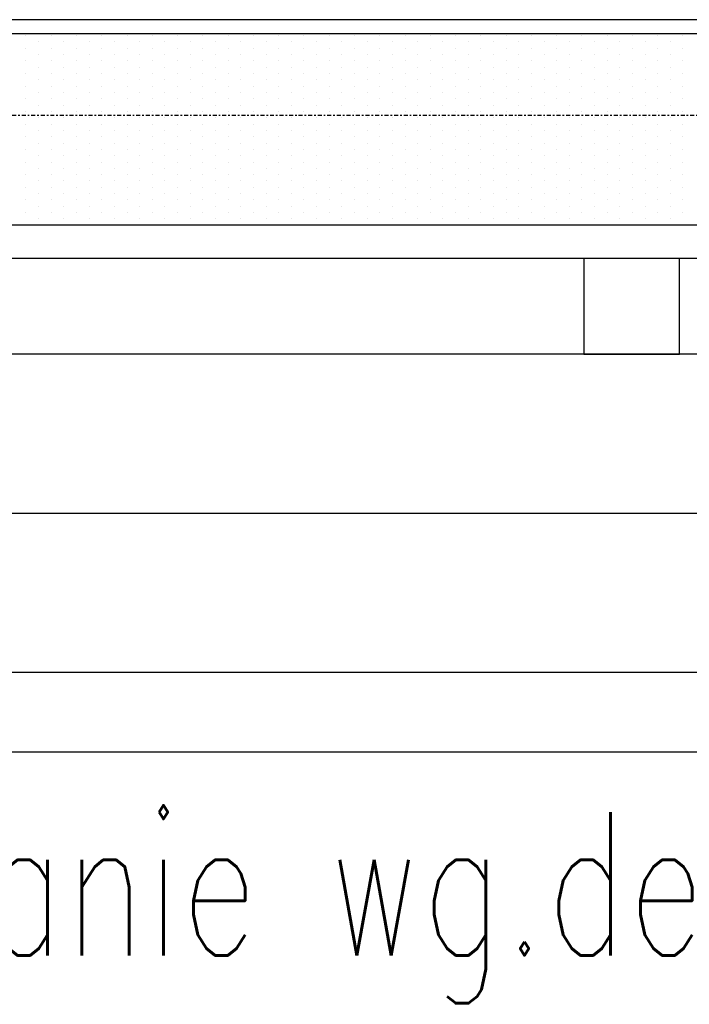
# Model space of a CAD drawing. Header units: inches. Extents: x -145354 to -97635, y 38777 to 78670.
# Tile 106 of 231: x -140631 to -140589, y 50526 to 50588. Entities that reach past the tile are written whole.
import ezdxf

# ---------------------------------------------------------------- set-up
doc = ezdxf.new("R2010")
doc.units = ezdxf.units.IN
doc.header["$MEASUREMENT"] = 0
doc.linetypes.add('DASHDOT', pattern=[1, 0.5, -0.25, 0, -0.25])
doc.linetypes.add('DASHED2', pattern=[0.375, 0.25, -0.125])
for name, color, linetype in [('cokół_widok', 255, 'Continuous'), ('Ele-balustrada', 64, 'Continuous'), ('Okn---okna', 5, 'Continuous'), ('Sc-nadproza kon', 5, 'DASHED2'), ('Sch-opis', 51, 'Continuous'), ('W-idok', 9, 'Continuous'), ('Wyp-grzejniki', 56, 'Continuous')]:
    doc.layers.add(name, color=color, linetype=linetype)
doc.styles.add('ROMANS', font='romans', dxfattribs={"width": 0.85})

# ---------------------------------------------------------------- blocks, each defined once
blk = doc.blocks.new('G_170')
at = {"layer": 'Wyp-grzejniki'}
for p, q in [((0, 0), (-180, 0)), ((-131.448, -0.11), (-131.448, -0.11)), ((-130.654, -0.506), (-130.654, -0.506)), ((-129.86, -0.11), (-129.86, -0.11)), ((-129.066, -0.506), (-129.066, -0.506)), ((-128.273, -0.11), (-128.273, -0.11)), ((-127.479, -0.506), (-127.479, -0.506)), ((-126.685, -0.11), (-126.685, -0.11)), ((-125.891, -0.506), (-125.891, -0.506)), ((-125.098, -0.11), (-125.098, -0.11)), ((-124.304, -0.506), (-124.304, -0.506)), ((-123.51, -0.11), (-123.51, -0.11)), ((-122.716, -0.506), (-122.716, -0.506)), ((-121.923, -0.11), (-121.923, -0.11)), ((-121.129, -0.506), (-121.129, -0.506)), ((-120.335, -0.11), (-120.335, -0.11)), ((-119.541, -0.506), (-119.541, -0.506)), ((-118.748, -0.11), (-118.748, -0.11)), ((-117.954, -0.506), (-117.954, -0.506)), ((-117.16, -0.11), (-117.16, -0.11)), ((-116.366, -0.506), (-116.366, -0.506)), ((-115.573, -0.11), (-115.573, -0.11)), ((-114.779, -0.506), (-114.779, -0.506)), ((-113.985, -0.11), (-113.985, -0.11)), ((-113.191, -0.506), (-113.191, -0.506)), ((-112.398, -0.11), (-112.398, -0.11)), ((-111.604, -0.506), (-111.604, -0.506)), ((-110.81, -0.11), (-110.81, -0.11)), ((-110.016, -0.506), (-110.016, -0.506)), ((-109.223, -0.11), (-109.223, -0.11)), ((-108.429, -0.506), (-108.429, -0.506)), ((-107.635, -0.11), (-107.635, -0.11)), ((-106.841, -0.506), (-106.841, -0.506)), ((-106.048, -0.11), (-106.048, -0.11)), ((-105.254, -0.506), (-105.254, -0.506)), ((-104.46, -0.11), (-104.46, -0.11)), ((-103.666, -0.506), (-103.666, -0.506)), ((-102.873, -0.11), (-102.873, -0.11)), ((-102.079, -0.506), (-102.079, -0.506)), ((-101.285, -0.11), (-101.285, -0.11)), ((-100.491, -0.506), (-100.491, -0.506)), ((-99.698, -0.11), (-99.698, -0.11)), ((-98.904, -0.506), (-98.904, -0.506)), ((-98.11, -0.11), (-98.11, -0.11)), ((-97.316, -0.506), (-97.316, -0.506)), ((-96.523, -0.11), (-96.523, -0.11)), ((-95.729, -0.506), (-95.729, -0.506)), ((-94.935, -0.11), (-94.935, -0.11)), ((-94.141, -0.506), (-94.141, -0.506)), ((-93.348, -0.11), (-93.348, -0.11)), ((-92.554, -0.506), (-92.554, -0.506)), ((-91.76, -0.11), (-91.76, -0.11)), ((-90.966, -0.506), (-90.966, -0.506)), ((-90.173, -0.11), (-90.173, -0.11)), ((-131.448, -0.903), (-131.448, -0.903)), ((-129.86, -0.903), (-129.86, -0.903)), ((-128.273, -0.903), (-128.273, -0.903)), ((-126.685, -0.903), (-126.685, -0.903)), ((-125.098, -0.903), (-125.098, -0.903)), ((-123.51, -0.903), (-123.51, -0.903)), ((-121.923, -0.903), (-121.923, -0.903)), ((-120.335, -0.903), (-120.335, -0.903)), ((-118.748, -0.903), (-118.748, -0.903)), ((-117.16, -0.903), (-117.16, -0.903)), ((-115.573, -0.903), (-115.573, -0.903)), ((-113.985, -0.903), (-113.985, -0.903)), ((-112.398, -0.903), (-112.398, -0.903)), ((-110.81, -0.903), (-110.81, -0.903)), ((-109.223, -0.903), (-109.223, -0.903)), ((-107.635, -0.903), (-107.635, -0.903)), ((-106.048, -0.903), (-106.048, -0.903)), ((-104.46, -0.903), (-104.46, -0.903)), ((-102.873, -0.903), (-102.873, -0.903)), ((-101.285, -0.903), (-101.285, -0.903)), ((-99.698, -0.903), (-99.698, -0.903)), ((-98.11, -0.903), (-98.11, -0.903)), ((-96.523, -0.903), (-96.523, -0.903)), ((-94.935, -0.903), (-94.935, -0.903)), ((-93.348, -0.903), (-93.348, -0.903)), ((-91.76, -0.903), (-91.76, -0.903)), ((-90.173, -0.903), (-90.173, -0.903)), ((-131.448, -1.697), (-131.448, -1.697)), ((-130.654, -1.3), (-130.654, -1.3)), ((-129.86, -1.697), (-129.86, -1.697)), ((-129.066, -1.3), (-129.066, -1.3)), ((-128.273, -1.697), (-128.273, -1.697)), ((-127.479, -1.3), (-127.479, -1.3)), ((-126.685, -1.697), (-126.685, -1.697)), ((-125.891, -1.3), (-125.891, -1.3)), ((-125.098, -1.697), (-125.098, -1.697)), ((-124.304, -1.3), (-124.304, -1.3)), ((-123.51, -1.697), (-123.51, -1.697)), ((-122.716, -1.3), (-122.716, -1.3)), ((-121.923, -1.697), (-121.923, -1.697)), ((-121.129, -1.3), (-121.129, -1.3)), ((-120.335, -1.697), (-120.335, -1.697)), ((-119.541, -1.3), (-119.541, -1.3)), ((-118.748, -1.697), (-118.748, -1.697)), ((-117.954, -1.3), (-117.954, -1.3)), ((-117.16, -1.697), (-117.16, -1.697)), ((-116.366, -1.3), (-116.366, -1.3)), ((-115.573, -1.697), (-115.573, -1.697)), ((-114.779, -1.3), (-114.779, -1.3)), ((-113.985, -1.697), (-113.985, -1.697)), ((-113.191, -1.3), (-113.191, -1.3)), ((-112.398, -1.697), (-112.398, -1.697)), ((-111.604, -1.3), (-111.604, -1.3)), ((-110.81, -1.697), (-110.81, -1.697)), ((-110.016, -1.3), (-110.016, -1.3)), ((-109.223, -1.697), (-109.223, -1.697)), ((-108.429, -1.3), (-108.429, -1.3)), ((-107.635, -1.697), (-107.635, -1.697)), ((-106.841, -1.3), (-106.841, -1.3)), ((-106.048, -1.697), (-106.048, -1.697)), ((-105.254, -1.3), (-105.254, -1.3)), ((-104.46, -1.697), (-104.46, -1.697)), ((-103.666, -1.3), (-103.666, -1.3)), ((-102.873, -1.697), (-102.873, -1.697)), ((-102.079, -1.3), (-102.079, -1.3)), ((-101.285, -1.697), (-101.285, -1.697)), ((-100.491, -1.3), (-100.491, -1.3)), ((-99.698, -1.697), (-99.698, -1.697)), ((-98.904, -1.3), (-98.904, -1.3)), ((-98.11, -1.697), (-98.11, -1.697)), ((-97.316, -1.3), (-97.316, -1.3)), ((-96.523, -1.697), (-96.523, -1.697)), ((-95.729, -1.3), (-95.729, -1.3)), ((-94.935, -1.697), (-94.935, -1.697)), ((-94.141, -1.3), (-94.141, -1.3)), ((-93.348, -1.697), (-93.348, -1.697)), ((-92.554, -1.3), (-92.554, -1.3)), ((-91.76, -1.697), (-91.76, -1.697)), ((-90.966, -1.3), (-90.966, -1.3)), ((-90.173, -1.697), (-90.173, -1.697)), ((-130.654, -2.094), (-130.654, -2.094)), ((-129.066, -2.094), (-129.066, -2.094)), ((-127.479, -2.094), (-127.479, -2.094)), ((-125.891, -2.094), (-125.891, -2.094)), ((-124.304, -2.094), (-124.304, -2.094)), ((-122.716, -2.094), (-122.716, -2.094)), ((-121.129, -2.094), (-121.129, -2.094)), ((-119.541, -2.094), (-119.541, -2.094)), ((-117.954, -2.094), (-117.954, -2.094)), ((-116.366, -2.094), (-116.366, -2.094)), ((-114.779, -2.094), (-114.779, -2.094)), ((-113.191, -2.094), (-113.191, -2.094)), ((-111.604, -2.094), (-111.604, -2.094)), ((-110.016, -2.094), (-110.016, -2.094)), ((-108.429, -2.094), (-108.429, -2.094)), ((-106.841, -2.094), (-106.841, -2.094)), ((-105.254, -2.094), (-105.254, -2.094)), ((-103.666, -2.094), (-103.666, -2.094)), ((-102.079, -2.094), (-102.079, -2.094)), ((-100.491, -2.094), (-100.491, -2.094)), ((-98.904, -2.094), (-98.904, -2.094)), ((-97.316, -2.094), (-97.316, -2.094)), ((-95.729, -2.094), (-95.729, -2.094)), ((-94.141, -2.094), (-94.141, -2.094)), ((-92.554, -2.094), (-92.554, -2.094)), ((-90.966, -2.094), (-90.966, -2.094)), ((-131.448, -2.491), (-131.448, -2.491)), ((-130.654, -2.888), (-130.654, -2.888)), ((-129.86, -2.491), (-129.86, -2.491)), ((-129.066, -2.888), (-129.066, -2.888)), ((-128.273, -2.491), (-128.273, -2.491)), ((-127.479, -2.888), (-127.479, -2.888)), ((-126.685, -2.491), (-126.685, -2.491)), ((-125.891, -2.888), (-125.891, -2.888)), ((-125.098, -2.491), (-125.098, -2.491)), ((-124.304, -2.888), (-124.304, -2.888)), ((-123.51, -2.491), (-123.51, -2.491)), ((-122.716, -2.888), (-122.716, -2.888)), ((-121.923, -2.491), (-121.923, -2.491)), ((-121.129, -2.888), (-121.129, -2.888)), ((-120.335, -2.491), (-120.335, -2.491)), ((-119.541, -2.888), (-119.541, -2.888)), ((-118.748, -2.491), (-118.748, -2.491)), ((-117.954, -2.888), (-117.954, -2.888)), ((-117.16, -2.491), (-117.16, -2.491)), ((-116.366, -2.888), (-116.366, -2.888)), ((-115.573, -2.491), (-115.573, -2.491)), ((-114.779, -2.888), (-114.779, -2.888)), ((-113.985, -2.491), (-113.985, -2.491)), ((-113.191, -2.888), (-113.191, -2.888)), ((-112.398, -2.491), (-112.398, -2.491)), ((-111.604, -2.888), (-111.604, -2.888)), ((-110.81, -2.491), (-110.81, -2.491)), ((-110.016, -2.888), (-110.016, -2.888)), ((-109.223, -2.491), (-109.223, -2.491)), ((-108.429, -2.888), (-108.429, -2.888)), ((-107.635, -2.491), (-107.635, -2.491)), ((-106.841, -2.888), (-106.841, -2.888)), ((-106.048, -2.491), (-106.048, -2.491)), ((-105.254, -2.888), (-105.254, -2.888)), ((-104.46, -2.491), (-104.46, -2.491)), ((-103.666, -2.888), (-103.666, -2.888)), ((-102.873, -2.491), (-102.873, -2.491)), ((-102.079, -2.888), (-102.079, -2.888)), ((-101.285, -2.491), (-101.285, -2.491)), ((-100.491, -2.888), (-100.491, -2.888)), ((-99.698, -2.491), (-99.698, -2.491)), ((-98.904, -2.888), (-98.904, -2.888)), ((-98.11, -2.491), (-98.11, -2.491)), ((-97.316, -2.888), (-97.316, -2.888)), ((-96.523, -2.491), (-96.523, -2.491)), ((-95.729, -2.888), (-95.729, -2.888)), ((-94.935, -2.491), (-94.935, -2.491)), ((-94.141, -2.888), (-94.141, -2.888)), ((-93.348, -2.491), (-93.348, -2.491)), ((-92.554, -2.888), (-92.554, -2.888)), ((-91.76, -2.491), (-91.76, -2.491)), ((-90.966, -2.888), (-90.966, -2.888)), ((-90.173, -2.491), (-90.173, -2.491)), ((-131.448, -3.285), (-131.448, -3.285)), ((-130.654, -3.681), (-130.654, -3.681)), ((-129.86, -3.285), (-129.86, -3.285)), ((-129.066, -3.681), (-129.066, -3.681)), ((-128.273, -3.285), (-128.273, -3.285)), ((-127.479, -3.681), (-127.479, -3.681)), ((-126.685, -3.285), (-126.685, -3.285)), ((-125.891, -3.681), (-125.891, -3.681)), ((-125.098, -3.285), (-125.098, -3.285)), ((-124.304, -3.681), (-124.304, -3.681)), ((-123.51, -3.285), (-123.51, -3.285)), ((-122.716, -3.681), (-122.716, -3.681)), ((-121.923, -3.285), (-121.923, -3.285)), ((-121.129, -3.681), (-121.129, -3.681)), ((-120.335, -3.285), (-120.335, -3.285)), ((-119.541, -3.681), (-119.541, -3.681)), ((-118.748, -3.285), (-118.748, -3.285)), ((-117.954, -3.681), (-117.954, -3.681)), ((-117.16, -3.285), (-117.16, -3.285)), ((-116.366, -3.681), (-116.366, -3.681)), ((-115.573, -3.285), (-115.573, -3.285)), ((-114.779, -3.681), (-114.779, -3.681)), ((-113.985, -3.285), (-113.985, -3.285)), ((-113.191, -3.681), (-113.191, -3.681)), ((-112.398, -3.285), (-112.398, -3.285)), ((-111.604, -3.681), (-111.604, -3.681)), ((-110.81, -3.285), (-110.81, -3.285)), ((-110.016, -3.681), (-110.016, -3.681)), ((-109.223, -3.285), (-109.223, -3.285)), ((-108.429, -3.681), (-108.429, -3.681)), ((-107.635, -3.285), (-107.635, -3.285)), ((-106.841, -3.681), (-106.841, -3.681)), ((-106.048, -3.285), (-106.048, -3.285)), ((-105.254, -3.681), (-105.254, -3.681)), ((-104.46, -3.285), (-104.46, -3.285)), ((-103.666, -3.681), (-103.666, -3.681)), ((-102.873, -3.285), (-102.873, -3.285)), ((-102.079, -3.681), (-102.079, -3.681)), ((-101.285, -3.285), (-101.285, -3.285)), ((-100.491, -3.681), (-100.491, -3.681)), ((-99.698, -3.285), (-99.698, -3.285)), ((-98.904, -3.681), (-98.904, -3.681)), ((-98.11, -3.285), (-98.11, -3.285)), ((-97.316, -3.681), (-97.316, -3.681)), ((-96.523, -3.285), (-96.523, -3.285)), ((-95.729, -3.681), (-95.729, -3.681)), ((-94.935, -3.285), (-94.935, -3.285)), ((-94.141, -3.681), (-94.141, -3.681)), ((-93.348, -3.285), (-93.348, -3.285)), ((-92.554, -3.681), (-92.554, -3.681)), ((-91.76, -3.285), (-91.76, -3.285)), ((-90.966, -3.681), (-90.966, -3.681)), ((-90.173, -3.285), (-90.173, -3.285)), ((-131.448, -4.078), (-131.448, -4.078)), ((-129.86, -4.078), (-129.86, -4.078)), ((-128.273, -4.078), (-128.273, -4.078)), ((-126.685, -4.078), (-126.685, -4.078)), ((-125.098, -4.078), (-125.098, -4.078)), ((-123.51, -4.078), (-123.51, -4.078)), ((-121.923, -4.078), (-121.923, -4.078)), ((-120.335, -4.078), (-120.335, -4.078)), ((-118.748, -4.078), (-118.748, -4.078)), ((-117.16, -4.078), (-117.16, -4.078)), ((-115.573, -4.078), (-115.573, -4.078)), ((-113.985, -4.078), (-113.985, -4.078)), ((-112.398, -4.078), (-112.398, -4.078)), ((-110.81, -4.078), (-110.81, -4.078)), ((-109.223, -4.078), (-109.223, -4.078)), ((-107.635, -4.078), (-107.635, -4.078)), ((-106.048, -4.078), (-106.048, -4.078)), ((-104.46, -4.078), (-104.46, -4.078)), ((-102.873, -4.078), (-102.873, -4.078)), ((-101.285, -4.078), (-101.285, -4.078)), ((-99.698, -4.078), (-99.698, -4.078)), ((-98.11, -4.078), (-98.11, -4.078)), ((-96.523, -4.078), (-96.523, -4.078)), ((-94.935, -4.078), (-94.935, -4.078)), ((-93.348, -4.078), (-93.348, -4.078)), ((-91.76, -4.078), (-91.76, -4.078)), ((-90.173, -4.078), (-90.173, -4.078)), ((-131.448, -4.872), (-131.448, -4.872)), ((-130.654, -4.475), (-130.654, -4.475)), ((-129.86, -4.872), (-129.86, -4.872)), ((-129.066, -4.475), (-129.066, -4.475)), ((-128.273, -4.872), (-128.273, -4.872)), ((-127.479, -4.475), (-127.479, -4.475)), ((-126.685, -4.872), (-126.685, -4.872)), ((-125.891, -4.475), (-125.891, -4.475)), ((-125.098, -4.872), (-125.098, -4.872)), ((-124.304, -4.475), (-124.304, -4.475)), ((-123.51, -4.872), (-123.51, -4.872)), ((-122.716, -4.475), (-122.716, -4.475)), ((-121.923, -4.872), (-121.923, -4.872)), ((-121.129, -4.475), (-121.129, -4.475)), ((-120.335, -4.872), (-120.335, -4.872)), ((-119.541, -4.475), (-119.541, -4.475)), ((-118.748, -4.872), (-118.748, -4.872)), ((-117.954, -4.475), (-117.954, -4.475)), ((-117.16, -4.872), (-117.16, -4.872)), ((-116.366, -4.475), (-116.366, -4.475)), ((-115.573, -4.872), (-115.573, -4.872)), ((-114.779, -4.475), (-114.779, -4.475)), ((-113.985, -4.872), (-113.985, -4.872)), ((-113.191, -4.475), (-113.191, -4.475)), ((-112.398, -4.872), (-112.398, -4.872)), ((-111.604, -4.475), (-111.604, -4.475)), ((-110.81, -4.872), (-110.81, -4.872)), ((-110.016, -4.475), (-110.016, -4.475)), ((-109.223, -4.872), (-109.223, -4.872)), ((-108.429, -4.475), (-108.429, -4.475)), ((-107.635, -4.872), (-107.635, -4.872)), ((-106.841, -4.475), (-106.841, -4.475)), ((-106.048, -4.872), (-106.048, -4.872)), ((-105.254, -4.475), (-105.254, -4.475)), ((-104.46, -4.872), (-104.46, -4.872)), ((-103.666, -4.475), (-103.666, -4.475)), ((-102.873, -4.872), (-102.873, -4.872)), ((-102.079, -4.475), (-102.079, -4.475)), ((-101.285, -4.872), (-101.285, -4.872)), ((-100.491, -4.475), (-100.491, -4.475)), ((-99.698, -4.872), (-99.698, -4.872)), ((-98.904, -4.475), (-98.904, -4.475)), ((-98.11, -4.872), (-98.11, -4.872)), ((-97.316, -4.475), (-97.316, -4.475)), ((-96.523, -4.872), (-96.523, -4.872)), ((-95.729, -4.475), (-95.729, -4.475)), ((-94.935, -4.872), (-94.935, -4.872)), ((-94.141, -4.475), (-94.141, -4.475)), ((-93.348, -4.872), (-93.348, -4.872)), ((-92.554, -4.475), (-92.554, -4.475)), ((-91.76, -4.872), (-91.76, -4.872)), ((-90.966, -4.475), (-90.966, -4.475)), ((-90.173, -4.872), (-90.173, -4.872)), ((-130.654, -5.269), (-130.654, -5.269)), ((-129.066, -5.269), (-129.066, -5.269)), ((-127.479, -5.269), (-127.479, -5.269)), ((-125.891, -5.269), (-125.891, -5.269)), ((-124.304, -5.269), (-124.304, -5.269)), ((-122.716, -5.269), (-122.716, -5.269)), ((-121.129, -5.269), (-121.129, -5.269)), ((-119.541, -5.269), (-119.541, -5.269)), ((-117.954, -5.269), (-117.954, -5.269)), ((-116.366, -5.269), (-116.366, -5.269)), ((-114.779, -5.269), (-114.779, -5.269)), ((-113.191, -5.269), (-113.191, -5.269)), ((-111.604, -5.269), (-111.604, -5.269)), ((-110.016, -5.269), (-110.016, -5.269)), ((-108.429, -5.269), (-108.429, -5.269)), ((-106.841, -5.269), (-106.841, -5.269)), ((-105.254, -5.269), (-105.254, -5.269)), ((-103.666, -5.269), (-103.666, -5.269)), ((-102.079, -5.269), (-102.079, -5.269)), ((-100.491, -5.269), (-100.491, -5.269)), ((-98.904, -5.269), (-98.904, -5.269)), ((-97.316, -5.269), (-97.316, -5.269)), ((-95.729, -5.269), (-95.729, -5.269)), ((-94.141, -5.269), (-94.141, -5.269)), ((-92.554, -5.269), (-92.554, -5.269)), ((-90.966, -5.269), (-90.966, -5.269)), ((-131.448, -5.666), (-131.448, -5.666)), ((-130.654, -6.063), (-130.654, -6.063)), ((-129.86, -5.666), (-129.86, -5.666)), ((-129.066, -6.063), (-129.066, -6.063)), ((-128.273, -5.666), (-128.273, -5.666)), ((-127.479, -6.063), (-127.479, -6.063)), ((-126.685, -5.666), (-126.685, -5.666)), ((-125.891, -6.063), (-125.891, -6.063)), ((-125.098, -5.666), (-125.098, -5.666)), ((-124.304, -6.063), (-124.304, -6.063)), ((-123.51, -5.666), (-123.51, -5.666)), ((-122.716, -6.063), (-122.716, -6.063)), ((-121.923, -5.666), (-121.923, -5.666)), ((-121.129, -6.063), (-121.129, -6.063)), ((-120.335, -5.666), (-120.335, -5.666)), ((-119.541, -6.063), (-119.541, -6.063)), ((-118.748, -5.666), (-118.748, -5.666)), ((-117.954, -6.063), (-117.954, -6.063)), ((-117.16, -5.666), (-117.16, -5.666)), ((-116.366, -6.063), (-116.366, -6.063)), ((-115.573, -5.666), (-115.573, -5.666)), ((-114.779, -6.063), (-114.779, -6.063)), ((-113.985, -5.666), (-113.985, -5.666)), ((-113.191, -6.063), (-113.191, -6.063)), ((-112.398, -5.666), (-112.398, -5.666)), ((-111.604, -6.063), (-111.604, -6.063)), ((-110.81, -5.666), (-110.81, -5.666)), ((-110.016, -6.063), (-110.016, -6.063)), ((-109.223, -5.666), (-109.223, -5.666)), ((-108.429, -6.063), (-108.429, -6.063)), ((-107.635, -5.666), (-107.635, -5.666)), ((-106.841, -6.063), (-106.841, -6.063)), ((-106.048, -5.666), (-106.048, -5.666)), ((-105.254, -6.063), (-105.254, -6.063)), ((-104.46, -5.666), (-104.46, -5.666)), ((-103.666, -6.063), (-103.666, -6.063)), ((-102.873, -5.666), (-102.873, -5.666)), ((-102.079, -6.063), (-102.079, -6.063)), ((-101.285, -5.666), (-101.285, -5.666)), ((-100.491, -6.063), (-100.491, -6.063)), ((-99.698, -5.666), (-99.698, -5.666)), ((-98.904, -6.063), (-98.904, -6.063)), ((-98.11, -5.666), (-98.11, -5.666)), ((-97.316, -6.063), (-97.316, -6.063)), ((-96.523, -5.666), (-96.523, -5.666)), ((-95.729, -6.063), (-95.729, -6.063)), ((-94.935, -5.666), (-94.935, -5.666)), ((-94.141, -6.063), (-94.141, -6.063)), ((-93.348, -5.666), (-93.348, -5.666)), ((-92.554, -6.063), (-92.554, -6.063)), ((-91.76, -5.666), (-91.76, -5.666)), ((-90.966, -6.063), (-90.966, -6.063)), ((-90.173, -5.666), (-90.173, -5.666)), ((-131.448, -6.46), (-131.448, -6.46)), ((-129.86, -6.46), (-129.86, -6.46)), ((-128.273, -6.46), (-128.273, -6.46)), ((-126.685, -6.46), (-126.685, -6.46)), ((-125.098, -6.46), (-125.098, -6.46)), ((-123.51, -6.46), (-123.51, -6.46)), ((-121.923, -6.46), (-121.923, -6.46)), ((-120.335, -6.46), (-120.335, -6.46)), ((-118.748, -6.46), (-118.748, -6.46)), ((-117.16, -6.46), (-117.16, -6.46)), ((-115.573, -6.46), (-115.573, -6.46)), ((-113.985, -6.46), (-113.985, -6.46)), ((-112.398, -6.46), (-112.398, -6.46)), ((-110.81, -6.46), (-110.81, -6.46)), ((-109.223, -6.46), (-109.223, -6.46)), ((-107.635, -6.46), (-107.635, -6.46)), ((-106.048, -6.46), (-106.048, -6.46)), ((-104.46, -6.46), (-104.46, -6.46)), ((-102.873, -6.46), (-102.873, -6.46)), ((-101.285, -6.46), (-101.285, -6.46)), ((-99.698, -6.46), (-99.698, -6.46)), ((-98.11, -6.46), (-98.11, -6.46)), ((-96.523, -6.46), (-96.523, -6.46)), ((-94.935, -6.46), (-94.935, -6.46)), ((-93.348, -6.46), (-93.348, -6.46)), ((-91.76, -6.46), (-91.76, -6.46)), ((-90.173, -6.46), (-90.173, -6.46)), ((-131.448, -7.253), (-131.448, -7.253)), ((-130.654, -6.856), (-130.654, -6.856)), ((-129.86, -7.253), (-129.86, -7.253)), ((-129.066, -6.856), (-129.066, -6.856)), ((-128.273, -7.253), (-128.273, -7.253)), ((-127.479, -6.856), (-127.479, -6.856)), ((-126.685, -7.253), (-126.685, -7.253)), ((-125.891, -6.856), (-125.891, -6.856)), ((-125.098, -7.253), (-125.098, -7.253)), ((-124.304, -6.856), (-124.304, -6.856)), ((-123.51, -7.253), (-123.51, -7.253)), ((-122.716, -6.856), (-122.716, -6.856)), ((-121.923, -7.253), (-121.923, -7.253)), ((-121.129, -6.856), (-121.129, -6.856)), ((-120.335, -7.253), (-120.335, -7.253)), ((-119.541, -6.856), (-119.541, -6.856)), ((-118.748, -7.253), (-118.748, -7.253)), ((-117.954, -6.856), (-117.954, -6.856)), ((-117.16, -7.253), (-117.16, -7.253)), ((-116.366, -6.856), (-116.366, -6.856)), ((-115.573, -7.253), (-115.573, -7.253)), ((-114.779, -6.856), (-114.779, -6.856)), ((-113.985, -7.253), (-113.985, -7.253)), ((-113.191, -6.856), (-113.191, -6.856)), ((-112.398, -7.253), (-112.398, -7.253)), ((-111.604, -6.856), (-111.604, -6.856)), ((-110.81, -7.253), (-110.81, -7.253)), ((-110.016, -6.856), (-110.016, -6.856)), ((-109.223, -7.253), (-109.223, -7.253)), ((-108.429, -6.856), (-108.429, -6.856)), ((-107.635, -7.253), (-107.635, -7.253)), ((-106.841, -6.856), (-106.841, -6.856)), ((-106.048, -7.253), (-106.048, -7.253)), ((-105.254, -6.856), (-105.254, -6.856)), ((-104.46, -7.253), (-104.46, -7.253)), ((-103.666, -6.856), (-103.666, -6.856)), ((-102.873, -7.253), (-102.873, -7.253)), ((-102.079, -6.856), (-102.079, -6.856)), ((-101.285, -7.253), (-101.285, -7.253)), ((-100.491, -6.856), (-100.491, -6.856)), ((-99.698, -7.253), (-99.698, -7.253)), ((-98.904, -6.856), (-98.904, -6.856)), ((-98.11, -7.253), (-98.11, -7.253)), ((-97.316, -6.856), (-97.316, -6.856)), ((-96.523, -7.253), (-96.523, -7.253)), ((-95.729, -6.856), (-95.729, -6.856)), ((-94.935, -7.253), (-94.935, -7.253)), ((-94.141, -6.856), (-94.141, -6.856)), ((-93.348, -7.253), (-93.348, -7.253)), ((-92.554, -6.856), (-92.554, -6.856)), ((-91.76, -7.253), (-91.76, -7.253)), ((-90.966, -6.856), (-90.966, -6.856)), ((-90.173, -7.253), (-90.173, -7.253)), ((-130.654, -7.65), (-130.654, -7.65)), ((-129.066, -7.65), (-129.066, -7.65)), ((-127.479, -7.65), (-127.479, -7.65)), ((-125.891, -7.65), (-125.891, -7.65)), ((-124.304, -7.65), (-124.304, -7.65)), ((-122.716, -7.65), (-122.716, -7.65)), ((-121.129, -7.65), (-121.129, -7.65)), ((-119.541, -7.65), (-119.541, -7.65)), ((-117.954, -7.65), (-117.954, -7.65)), ((-116.366, -7.65), (-116.366, -7.65)), ((-114.779, -7.65), (-114.779, -7.65)), ((-113.191, -7.65), (-113.191, -7.65)), ((-111.604, -7.65), (-111.604, -7.65)), ((-110.016, -7.65), (-110.016, -7.65)), ((-108.429, -7.65), (-108.429, -7.65)), ((-106.841, -7.65), (-106.841, -7.65)), ((-105.254, -7.65), (-105.254, -7.65)), ((-103.666, -7.65), (-103.666, -7.65)), ((-102.079, -7.65), (-102.079, -7.65)), ((-100.491, -7.65), (-100.491, -7.65)), ((-98.904, -7.65), (-98.904, -7.65)), ((-97.316, -7.65), (-97.316, -7.65)), ((-95.729, -7.65), (-95.729, -7.65)), ((-94.141, -7.65), (-94.141, -7.65)), ((-92.554, -7.65), (-92.554, -7.65)), ((-90.966, -7.65), (-90.966, -7.65)), ((-131.448, -8.047), (-131.448, -8.047)), ((-130.654, -8.444), (-130.654, -8.444)), ((-129.86, -8.047), (-129.86, -8.047)), ((-129.066, -8.444), (-129.066, -8.444)), ((-128.273, -8.047), (-128.273, -8.047)), ((-127.479, -8.444), (-127.479, -8.444)), ((-126.685, -8.047), (-126.685, -8.047)), ((-125.891, -8.444), (-125.891, -8.444)), ((-125.098, -8.047), (-125.098, -8.047)), ((-124.304, -8.444), (-124.304, -8.444)), ((-123.51, -8.047), (-123.51, -8.047)), ((-122.716, -8.444), (-122.716, -8.444)), ((-121.923, -8.047), (-121.923, -8.047)), ((-121.129, -8.444), (-121.129, -8.444)), ((-120.335, -8.047), (-120.335, -8.047)), ((-119.541, -8.444), (-119.541, -8.444)), ((-118.748, -8.047), (-118.748, -8.047)), ((-117.954, -8.444), (-117.954, -8.444)), ((-117.16, -8.047), (-117.16, -8.047)), ((-116.366, -8.444), (-116.366, -8.444)), ((-115.573, -8.047), (-115.573, -8.047)), ((-114.779, -8.444), (-114.779, -8.444)), ((-113.985, -8.047), (-113.985, -8.047)), ((-113.191, -8.444), (-113.191, -8.444)), ((-112.398, -8.047), (-112.398, -8.047)), ((-111.604, -8.444), (-111.604, -8.444)), ((-110.81, -8.047), (-110.81, -8.047)), ((-110.016, -8.444), (-110.016, -8.444)), ((-109.223, -8.047), (-109.223, -8.047)), ((-108.429, -8.444), (-108.429, -8.444)), ((-107.635, -8.047), (-107.635, -8.047)), ((-106.841, -8.444), (-106.841, -8.444)), ((-106.048, -8.047), (-106.048, -8.047)), ((-105.254, -8.444), (-105.254, -8.444)), ((-104.46, -8.047), (-104.46, -8.047)), ((-103.666, -8.444), (-103.666, -8.444)), ((-102.873, -8.047), (-102.873, -8.047)), ((-102.079, -8.444), (-102.079, -8.444)), ((-101.285, -8.047), (-101.285, -8.047)), ((-100.491, -8.444), (-100.491, -8.444)), ((-99.698, -8.047), (-99.698, -8.047)), ((-98.904, -8.444), (-98.904, -8.444)), ((-98.11, -8.047), (-98.11, -8.047)), ((-97.316, -8.444), (-97.316, -8.444)), ((-96.523, -8.047), (-96.523, -8.047)), ((-95.729, -8.444), (-95.729, -8.444)), ((-94.935, -8.047), (-94.935, -8.047)), ((-94.141, -8.444), (-94.141, -8.444)), ((-93.348, -8.047), (-93.348, -8.047)), ((-92.554, -8.444), (-92.554, -8.444)), ((-91.76, -8.047), (-91.76, -8.047)), ((-90.966, -8.444), (-90.966, -8.444)), ((-90.173, -8.047), (-90.173, -8.047)), ((-131.448, -8.841), (-131.448, -8.841)), ((-130.654, -9.238), (-130.654, -9.238)), ((-129.86, -8.841), (-129.86, -8.841)), ((-129.066, -9.238), (-129.066, -9.238)), ((-128.273, -8.841), (-128.273, -8.841)), ((-127.479, -9.238), (-127.479, -9.238)), ((-126.685, -8.841), (-126.685, -8.841)), ((-125.891, -9.238), (-125.891, -9.238)), ((-125.098, -8.841), (-125.098, -8.841)), ((-124.304, -9.238), (-124.304, -9.238)), ((-123.51, -8.841), (-123.51, -8.841)), ((-122.716, -9.238), (-122.716, -9.238)), ((-121.923, -8.841), (-121.923, -8.841)), ((-121.129, -9.238), (-121.129, -9.238)), ((-120.335, -8.841), (-120.335, -8.841)), ((-119.541, -9.238), (-119.541, -9.238)), ((-118.748, -8.841), (-118.748, -8.841)), ((-117.954, -9.238), (-117.954, -9.238)), ((-117.16, -8.841), (-117.16, -8.841)), ((-116.366, -9.238), (-116.366, -9.238)), ((-115.573, -8.841), (-115.573, -8.841)), ((-114.779, -9.238), (-114.779, -9.238)), ((-113.985, -8.841), (-113.985, -8.841)), ((-113.191, -9.238), (-113.191, -9.238)), ((-112.398, -8.841), (-112.398, -8.841)), ((-111.604, -9.238), (-111.604, -9.238)), ((-110.81, -8.841), (-110.81, -8.841)), ((-110.016, -9.238), (-110.016, -9.238)), ((-109.223, -8.841), (-109.223, -8.841)), ((-108.429, -9.238), (-108.429, -9.238)), ((-107.635, -8.841), (-107.635, -8.841)), ((-106.841, -9.238), (-106.841, -9.238)), ((-106.048, -8.841), (-106.048, -8.841)), ((-105.254, -9.238), (-105.254, -9.238)), ((-104.46, -8.841), (-104.46, -8.841)), ((-103.666, -9.238), (-103.666, -9.238)), ((-102.873, -8.841), (-102.873, -8.841)), ((-102.079, -9.238), (-102.079, -9.238)), ((-101.285, -8.841), (-101.285, -8.841)), ((-100.491, -9.238), (-100.491, -9.238)), ((-99.698, -8.841), (-99.698, -8.841)), ((-98.904, -9.238), (-98.904, -9.238)), ((-98.11, -8.841), (-98.11, -8.841)), ((-97.316, -9.238), (-97.316, -9.238)), ((-96.523, -8.841), (-96.523, -8.841)), ((-95.729, -9.238), (-95.729, -9.238)), ((-94.935, -8.841), (-94.935, -8.841)), ((-94.141, -9.238), (-94.141, -9.238)), ((-93.348, -8.841), (-93.348, -8.841)), ((-92.554, -9.238), (-92.554, -9.238)), ((-91.76, -8.841), (-91.76, -8.841)), ((-90.966, -9.238), (-90.966, -9.238)), ((-90.173, -8.841), (-90.173, -8.841)), ((-131.448, -9.635), (-131.448, -9.635)), ((-129.86, -9.635), (-129.86, -9.635)), ((-128.273, -9.635), (-128.273, -9.635)), ((-126.685, -9.635), (-126.685, -9.635)), ((-125.098, -9.635), (-125.098, -9.635)), ((-123.51, -9.635), (-123.51, -9.635)), ((-121.923, -9.635), (-121.923, -9.635)), ((-120.335, -9.635), (-120.335, -9.635)), ((-118.748, -9.635), (-118.748, -9.635)), ((-117.16, -9.635), (-117.16, -9.635)), ((-115.573, -9.635), (-115.573, -9.635)), ((-113.985, -9.635), (-113.985, -9.635)), ((-112.398, -9.635), (-112.398, -9.635)), ((-110.81, -9.635), (-110.81, -9.635)), ((-109.223, -9.635), (-109.223, -9.635)), ((-107.635, -9.635), (-107.635, -9.635)), ((-106.048, -9.635), (-106.048, -9.635)), ((-104.46, -9.635), (-104.46, -9.635)), ((-102.873, -9.635), (-102.873, -9.635)), ((-101.285, -9.635), (-101.285, -9.635)), ((-99.698, -9.635), (-99.698, -9.635)), ((-98.11, -9.635), (-98.11, -9.635)), ((-96.523, -9.635), (-96.523, -9.635)), ((-94.935, -9.635), (-94.935, -9.635)), ((-93.348, -9.635), (-93.348, -9.635)), ((-91.76, -9.635), (-91.76, -9.635)), ((-90.173, -9.635), (-90.173, -9.635)), ((-131.448, -10.428), (-131.448, -10.428)), ((-130.654, -10.031), (-130.654, -10.031)), ((-129.86, -10.428), (-129.86, -10.428)), ((-129.066, -10.031), (-129.066, -10.031)), ((-128.273, -10.428), (-128.273, -10.428)), ((-127.479, -10.031), (-127.479, -10.031)), ((-126.685, -10.428), (-126.685, -10.428)), ((-125.891, -10.031), (-125.891, -10.031)), ((-125.098, -10.428), (-125.098, -10.428)), ((-124.304, -10.031), (-124.304, -10.031)), ((-123.51, -10.428), (-123.51, -10.428)), ((-122.716, -10.031), (-122.716, -10.031)), ((-121.923, -10.428), (-121.923, -10.428)), ((-121.129, -10.031), (-121.129, -10.031)), ((-120.335, -10.428), (-120.335, -10.428)), ((-119.541, -10.031), (-119.541, -10.031)), ((-118.748, -10.428), (-118.748, -10.428)), ((-117.954, -10.031), (-117.954, -10.031)), ((-117.16, -10.428), (-117.16, -10.428)), ((-116.366, -10.031), (-116.366, -10.031)), ((-115.573, -10.428), (-115.573, -10.428)), ((-114.779, -10.031), (-114.779, -10.031)), ((-113.985, -10.428), (-113.985, -10.428)), ((-113.191, -10.031), (-113.191, -10.031)), ((-112.398, -10.428), (-112.398, -10.428)), ((-111.604, -10.031), (-111.604, -10.031)), ((-110.81, -10.428), (-110.81, -10.428)), ((-110.016, -10.031), (-110.016, -10.031)), ((-109.223, -10.428), (-109.223, -10.428)), ((-108.429, -10.031), (-108.429, -10.031)), ((-107.635, -10.428), (-107.635, -10.428)), ((-106.841, -10.031), (-106.841, -10.031)), ((-106.048, -10.428), (-106.048, -10.428)), ((-105.254, -10.031), (-105.254, -10.031)), ((-104.46, -10.428), (-104.46, -10.428)), ((-103.666, -10.031), (-103.666, -10.031)), ((-102.873, -10.428), (-102.873, -10.428)), ((-102.079, -10.031), (-102.079, -10.031)), ((-101.285, -10.428), (-101.285, -10.428)), ((-100.491, -10.031), (-100.491, -10.031)), ((-99.698, -10.428), (-99.698, -10.428)), ((-98.904, -10.031), (-98.904, -10.031)), ((-98.11, -10.428), (-98.11, -10.428)), ((-97.316, -10.031), (-97.316, -10.031)), ((-96.523, -10.428), (-96.523, -10.428)), ((-95.729, -10.031), (-95.729, -10.031)), ((-94.935, -10.428), (-94.935, -10.428)), ((-94.141, -10.031), (-94.141, -10.031)), ((-93.348, -10.428), (-93.348, -10.428)), ((-92.554, -10.031), (-92.554, -10.031)), ((-91.76, -10.428), (-91.76, -10.428)), ((-90.966, -10.031), (-90.966, -10.031)), ((-90.173, -10.428), (-90.173, -10.428)), ((-130.654, -10.825), (-130.654, -10.825)), ((-129.066, -10.825), (-129.066, -10.825)), ((-127.479, -10.825), (-127.479, -10.825)), ((-125.891, -10.825), (-125.891, -10.825)), ((-124.304, -10.825), (-124.304, -10.825)), ((-122.716, -10.825), (-122.716, -10.825)), ((-121.129, -10.825), (-121.129, -10.825)), ((-119.541, -10.825), (-119.541, -10.825)), ((-117.954, -10.825), (-117.954, -10.825)), ((-116.366, -10.825), (-116.366, -10.825)), ((-114.779, -10.825), (-114.779, -10.825)), ((-113.191, -10.825), (-113.191, -10.825)), ((-111.604, -10.825), (-111.604, -10.825)), ((-110.016, -10.825), (-110.016, -10.825)), ((-108.429, -10.825), (-108.429, -10.825)), ((-106.841, -10.825), (-106.841, -10.825)), ((-105.254, -10.825), (-105.254, -10.825)), ((-103.666, -10.825), (-103.666, -10.825)), ((-102.079, -10.825), (-102.079, -10.825)), ((-100.491, -10.825), (-100.491, -10.825)), ((-98.904, -10.825), (-98.904, -10.825)), ((-97.316, -10.825), (-97.316, -10.825)), ((-95.729, -10.825), (-95.729, -10.825)), ((-94.141, -10.825), (-94.141, -10.825)), ((-92.554, -10.825), (-92.554, -10.825)), ((-90.966, -10.825), (-90.966, -10.825)), ((-131.448, -11.222), (-131.448, -11.222)), ((-130.654, -11.619), (-130.654, -11.619)), ((-129.86, -11.222), (-129.86, -11.222)), ((-129.066, -11.619), (-129.066, -11.619)), ((-128.273, -11.222), (-128.273, -11.222)), ((-127.479, -11.619), (-127.479, -11.619)), ((-126.685, -11.222), (-126.685, -11.222)), ((-125.891, -11.619), (-125.891, -11.619)), ((-125.098, -11.222), (-125.098, -11.222)), ((-124.304, -11.619), (-124.304, -11.619)), ((-123.51, -11.222), (-123.51, -11.222)), ((-122.716, -11.619), (-122.716, -11.619)), ((-121.923, -11.222), (-121.923, -11.222)), ((-121.129, -11.619), (-121.129, -11.619)), ((-120.335, -11.222), (-120.335, -11.222)), ((-119.541, -11.619), (-119.541, -11.619)), ((-118.748, -11.222), (-118.748, -11.222)), ((-117.954, -11.619), (-117.954, -11.619)), ((-117.16, -11.222), (-117.16, -11.222)), ((-116.366, -11.619), (-116.366, -11.619)), ((-115.573, -11.222), (-115.573, -11.222)), ((-114.779, -11.619), (-114.779, -11.619)), ((-113.985, -11.222), (-113.985, -11.222)), ((-113.191, -11.619), (-113.191, -11.619)), ((-112.398, -11.222), (-112.398, -11.222)), ((-111.604, -11.619), (-111.604, -11.619)), ((-110.81, -11.222), (-110.81, -11.222)), ((-110.016, -11.619), (-110.016, -11.619)), ((-109.223, -11.222), (-109.223, -11.222)), ((-108.429, -11.619), (-108.429, -11.619)), ((-107.635, -11.222), (-107.635, -11.222)), ((-106.841, -11.619), (-106.841, -11.619)), ((-106.048, -11.222), (-106.048, -11.222)), ((-105.254, -11.619), (-105.254, -11.619)), ((-104.46, -11.222), (-104.46, -11.222)), ((-103.666, -11.619), (-103.666, -11.619)), ((-102.873, -11.222), (-102.873, -11.222)), ((-102.079, -11.619), (-102.079, -11.619)), ((-101.285, -11.222), (-101.285, -11.222)), ((-100.491, -11.619), (-100.491, -11.619)), ((-99.698, -11.222), (-99.698, -11.222)), ((-98.904, -11.619), (-98.904, -11.619)), ((-98.11, -11.222), (-98.11, -11.222)), ((-97.316, -11.619), (-97.316, -11.619)), ((-96.523, -11.222), (-96.523, -11.222)), ((-95.729, -11.619), (-95.729, -11.619)), ((-94.935, -11.222), (-94.935, -11.222)), ((-94.141, -11.619), (-94.141, -11.619)), ((-93.348, -11.222), (-93.348, -11.222)), ((-92.554, -11.619), (-92.554, -11.619)), ((-91.76, -11.222), (-91.76, -11.222)), ((-90.966, -11.619), (-90.966, -11.619)), ((-90.173, -11.222), (-90.173, -11.222)), ((-180, -12), (0, -12))]:
    blk.add_line(p, q, dxfattribs=at)

msp = doc.modelspace()

# ---------------------------------------------------------------- linework, layer by layer
at = {"layer": 'cokół_widok'}
msp.add_lwpolyline([(-140441.65, 50546.717), (-140441.65, 50556.717), (-140744.301, 50556.717), (-140744.301, 50546.717)], dxfattribs=at)
at = {"layer": 'Ele-balustrada'}
for p, q in [((-140431.65, 50546.717), (-140754.301, 50546.717)), ((-140431.65, 50541.717), (-140754.301, 50541.717))]:
    msp.add_line(p, q, dxfattribs=at)
at = {"layer": 'Okn---okna'}
for points in [[(-140428.65, 50572.717), (-140752.638, 50572.717)], [(-140592.976, 50572.717), (-140595.976, 50572.717), (-140595.976, 50566.717), (-140589.976, 50566.717), (-140589.976, 50572.717), (-140592.976, 50572.717)], [(-140428.65, 50566.717), (-140752.638, 50566.717)]]:
    msp.add_lwpolyline(points, dxfattribs=at)
at = {"layer": 'Sc-nadproza kon', "linetype": 'DASHDOT', "ltscale": 0.5}
msp.add_line((-140757.301, 50581.712), (-140428.65, 50581.717), dxfattribs=at)
at = {"layer": 'W-idok'}
msp.add_line((-140428.65, 50587.717), (-140757.301, 50587.717), dxfattribs=at)

# ---------------------------------------------------------------- block references
at = {"layer": 'Wyp-grzejniki'}
msp.add_blockref('G_170', (-140499.583, 50586.826), dxfattribs=at)

# ---------------------------------------------------------------- texts
at = {"layer": 'Sch-opis', "style": 'ROMANS', "width": 0.7}
msp.add_text('BALUSTRADA BB5 mocowanie wg.detalu D682/1 ', height=9, dxfattribs=at).set_placement((-140740.115, 50528.959))

doc.saveas('drawing.dxf')
